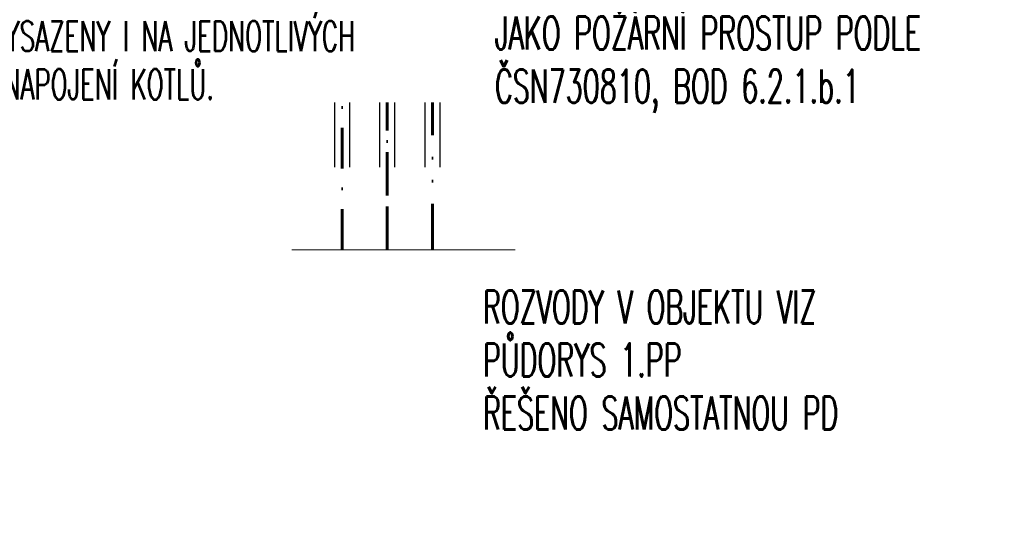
# Model space of a CAD drawing. Header units: millimetres. Extents: x -1254123 to -427507, y -785337 to -378997.
# Tile 20 of 33: x -441376 to -438108, y -476490 to -474776. Entities that reach past the tile are written whole.
import ezdxf

# ---------------------------------------------------------------- set-up
doc = ezdxf.new("R2010")
doc.units = ezdxf.units.MM
doc.header["$LTSCALE"] = 300
for name, pattern in [('ACAD_ISO11W100', [33, 12, -3, 12, -3, 0, -3]), ('DASHDOT', [1, 0.5, -0.25, 0, -0.25]), ('DIVIDE', [31.75, 12.7, -6.35, 0, -6.35, 0, -6.35])]:
    doc.linetypes.add(name, pattern=pattern)
doc.layers.add('___DEF', color=211, linetype='Continuous', lineweight=9, plot=False)
for name, color, linetype, lineweight in [('ZP-G-popis', 50, 'Continuous', 18), ('ZTI-V-CV', 220, 'ACAD_ISO11W100', 60), ('ZTI-V-other', 150, 'Continuous', 30), ('ZTI-V-popis', 151, 'Continuous', 15), ('ZTI-V-SV', 170, 'DASHDOT', 60), ('ZTI-V-TV', 10, 'DIVIDE', 60)]:
    doc.layers.add(name, color=color, linetype=linetype, lineweight=lineweight)
doc.styles.add('simplex6', font='simplex.shx', dxfattribs={"width": 0.6})

msp = doc.modelspace()

# ---------------------------------------------------------------- linework, layer by layer
at = {"layer": '___DEF'}
msp.add_lwpolyline([(-440473.4, -475540.1), (-439732, -475540.1)], dxfattribs=at)
at = {"layer": 'ZTI-V-CV', "ltscale": 0.04, "elevation": 0.5}
msp.add_lwpolyline([(-440156.3, -475540.1), (-440156.3, -474586.4), (-441772.7, -474586.4), (-441772.7, -470189.3), (-440967.4, -470189.3), (-440967.4, -469899.7)], dxfattribs=at)
at = {"layer": 'ZTI-V-other', "elevation": 0.5}
for points in [[(-440331.3, -474815.2), (-440331.7, -475265.2)], [(-440281.3, -474815.2), (-440281.7, -475265.2)], [(-440181.3, -474815.2), (-440181.7, -475265.2)], [(-440131.3, -474815.2), (-440131.7, -475265.2)], [(-440031.3, -474815.2), (-440031.7, -475265.2)], [(-439981.3, -474815.2), (-439981.7, -475265.2)]]:
    msp.add_lwpolyline(points, dxfattribs=at)
at = {"layer": 'ZTI-V-SV', "ltscale": 0.9, "elevation": 0.5}
msp.add_lwpolyline([(-440306.3, -475540.1), (-440306.3, -474736.4), (-441972.7, -474736.4), (-441972.7, -471054.5)], dxfattribs=at)
at = {"layer": 'ZTI-V-TV', "ltscale": 0.04, "elevation": 0.5}
msp.add_lwpolyline([(-440006.3, -475540.1), (-440006.3, -474436.4), (-441572.7, -474436.4), (-441572.7, -470389.3), (-440207.3, -470389.3), (-440207.3, -469303.8), (-441492.4, -469303.8), (-441492.4, -469715.4)], dxfattribs=at)

# ---------------------------------------------------------------- texts
at = {"layer": 'ZTI-V-popis', "char_height": 110, "line_spacing_factor": 0.96, "style": 'simplex6', "bg_fill": 3, "box_fill_scale": 1.1, "bg_fill_color": 256, "bg_fill_transparency": 13394764}
for s, insert, width, attachment_point in [('\\A1;PROSTUPY DO KOTELNY ŘEŠENY JAKO POŽÁRNÍ PROSTUP PODLE ČSN730810, BOD 6.2.1.b.1 ', (-439798.9, -475085.3, 2800.5), 1679.386, 7), ('ROZVODY V OBJEKTU VIZ PŮDORYS 1.PP\\PŘEŠENO SAMOSTATNOU PD', (-439838.6, -475674.2, 0.5), 1346.243, 1)]:
    msp.add_mtext(s, dxfattribs=dict(at, insert=insert, width=width, attachment_point=attachment_point))

# ---------------------------------------------------------------- next in the draw order: texts
at = {"layer": 'ZP-G-popis', "insert": (-442163.3, -474140.6, -0.5), "char_height": 100, "width": 2466.714, "attachment_point": 1, "line_spacing_factor": 0.96, "style": 'simplex6', "bg_fill": 3, "box_fill_scale": 1.1, "bg_fill_color": 256, "bg_fill_transparency": 13394764}
msp.add_mtext('\\A1;{\\Fsimplex8|c238;PŘED KOTLI JE STÁVAJÍCÍ POTRUBÍ ROZŠÍŘENO O AKUMULAČNÍ ČÁST. Z TÉTO JSOU VYSAZENY ODBOČKY (DN40) PRO NAPOJENÍ KOTLŮ. Z KONCE POTRUBÍ JE PROVEDEN ODFUK PŘES UZÁVĚR. ODFUK A ZKUŠEBNÍ ARMATURY JSOU VYSAZENY I NA JEDNOTLIVÝCH ODBOČKÁCH PRO NAPOJENÍ KOTLŮ. }', dxfattribs=at)

doc.saveas('drawing.dxf')
